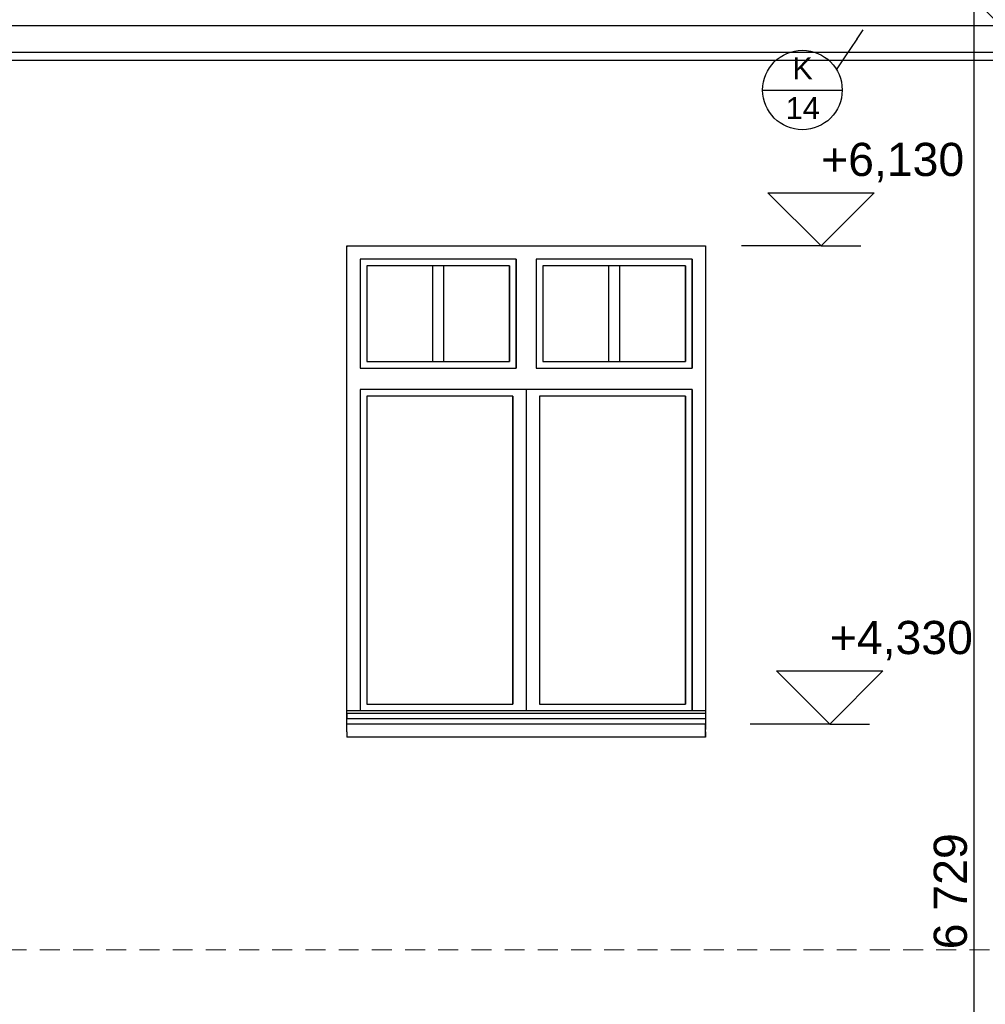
# Model space of a CAD drawing. Header units: millimetres. Extents: x -36478 to 31050, y -14815 to 11827.
# Tile 46 of 256: x -15729 to -12093, y 3275 to 6982. Entities that reach past the tile are written whole.
import ezdxf

# ---------------------------------------------------------------- set-up
doc = ezdxf.new("R2010")
doc.units = ezdxf.units.MM
doc.header["$MEASUREMENT"] = 0
doc.linetypes.add('Wipeout_Contour', pattern=[1000, 0, -1000])
doc.linetypes.add('Čárkovaná S', pattern=[125, 75, -50])
for name, color, linetype in [('2D prvky - obecné', 7, 'Continuous'), ('Nové_Konstrukce - krov', 7, 'Continuous'), ('Nové_Konstrukce - nosné', 7, 'Continuous'), ('Nové_Kóty - SP', 7, 'Continuous'), ('Nové_Popis', 7, 'Continuous'), ('Nové_Výplně - Povrchové', 7, 'Continuous')]:
    doc.layers.add(name, color=color, linetype=linetype)
doc.styles.add('GENEROVANÝ_STYL_1', font='txt')
doc.styles.add('GENEROVANÝ_STYL_2', font='txt')
doc.dimstyles.new('GENEROVANÝ_STYL__1', dxfattribs={"dimtxt": 125, "dimasz": 190, "dimexe": 0.18, "dimexo": 300, "dimgap": 0, "dimtad": 1, "dimdec": 0, "dimzin": 0, "dimdsep": 46, "dimtxsty": 'GENEROVANÝ_STYL_2', "dimblk": 'ARROWHEAD_6', "dimblk1": 'ARROWHEAD_6', "dimblk2": 'ARROWHEAD_6', "dimcen": 0.09, "dimclrd": 1, "dimclre": 1, "dimclrt": 1, "dimazin": 0, "dimtfac": 1, "dimtdec": 4, "dimtmove": 0, "dimatfit": 3, "dimfxl": 1, "dimtolj": 1, "dimtzin": 0, "dimarcsym": 0})

# ---------------------------------------------------------------- blocks, each defined once
blk = doc.blocks.new('Kóta_5_1', base_point=(-12711.7, 6130))
at = {"layer": 'Nové_Kóty - SP', "color": 1, "linetype": 'Continuous', "lineweight": 25}
for p, q in [((-12711.7, 6130), (-12911.7, 6330)), ((-12911.7, 6330), (-12511.7, 6330)), ((-12511.7, 6330), (-12711.7, 6130)), ((-12711.7, 6130), (-13011.7, 6130)), ((-12711.7, 6130), (-12561.7, 6130))]:
    blk.add_line(p, q, dxfattribs=at)
at = {"layer": 'Nové_Kóty - SP', "color": 1, "lineweight": 25, "insert": (-12711.7, 6370), "char_height": 125, "attachment_point": 7, "style": 'GENEROVANÝ_STYL_2'}
blk.add_mtext('\\A1;{\\pql;\\fArial|b0|i0|c0|p38;+6,130}', dxfattribs=at)
blk = doc.blocks.new('*D6289')
at = {"layer": 'Nové_Kóty - SP', "color": 1, "linetype": 'Continuous', "lineweight": 25}
for p, q in [((-11948, 6280), (-11748, 6080)), ((-11548, 6180), (-12035.5, 6180)), ((-11848, 331), (-11848, 6180)), ((-11948, 431), (-11748, 231)), ((-11548, 331), (-12035.5, 331))]:
    blk.add_line(p, q, dxfattribs=at)
at = {"layer": 'Nové_Kóty - SP', "color": 1, "lineweight": 25, "char_height": 125, "attachment_point": 7, "rotation": 90, "style": 'GENEROVANÝ_STYL_2'}
for s, insert in [('\\A1;{\\pql;\\fArial|b0|i0|c0|p38;5\xa0849}', (-11873, 3041.8)), ('\\A1;{\\pql;\\fArial|b0|i0|c0|p38;140}', (-11687.2, 360.6))]:
    blk.add_mtext(s, dxfattribs=dict(at, insert=insert))
blk = doc.blocks.new('ARROWHEAD_6')
at = {"color": 0, "linetype": 'Continuous', "lineweight": 0}
for p, q in [((-0.5, -0.5), (0.5, 0.5)), ((0, 0), (-1, 0))]:
    blk.add_line(p, q, dxfattribs=at)
blk = doc.blocks.new('Kóta_7_1', base_point=(-12679, 4330))
at = {"layer": 'Nové_Kóty - SP', "color": 1, "linetype": 'Continuous', "lineweight": 25}
for p, q in [((-12679, 4330), (-12879, 4530)), ((-12879, 4530), (-12479, 4530)), ((-12479, 4530), (-12679, 4330)), ((-12679, 4330), (-12979, 4330)), ((-12679, 4330), (-12529, 4330))]:
    blk.add_line(p, q, dxfattribs=at)
at = {"layer": 'Nové_Kóty - SP', "color": 1, "lineweight": 25, "insert": (-12679, 4570), "char_height": 125, "attachment_point": 7, "style": 'GENEROVANÝ_STYL_2'}
blk.add_mtext('\\A1;{\\pql;\\fArial|b0|i0|c0|p38;+4,330}', dxfattribs=at)
blk = doc.blocks.new('*D6337')
at = {"layer": 'Nové_Kóty - SP', "color": 1, "linetype": 'Continuous', "lineweight": 25}
for p, q in [((-12135.9, 7060), (-12135.9, 7210)), ((-12035.9, 6960), (-12235.9, 7160)), ((-11835.9, 7060), (-12323.4, 7060)), ((-12135.9, 331), (-12135.9, 7060)), ((-12235.9, 431), (-12035.9, 231)), ((-11835.9, 331), (-12323.4, 331))]:
    blk.add_line(p, q, dxfattribs=at)
at = {"layer": 'Nové_Kóty - SP', "color": 1, "lineweight": 25, "char_height": 125, "attachment_point": 7, "rotation": 90, "style": 'GENEROVANÝ_STYL_2'}
for s, insert in [('\\A1;{\\pql;\\fArial|b0|i0|c0|p38;6\xa0729}', (-12160.9, 3481.8)), ('\\A1;{\\pql;\\fArial|b0|i0|c0|p38;140}', (-11975.1, 360.6))]:
    blk.add_mtext(s, dxfattribs=dict(at, insert=insert))

msp = doc.modelspace()

# ---------------------------------------------------------------- linework, layer by layer
at = {"layer": '2D prvky - obecné', "color": 254, "linetype": 'Čárkovaná S', "lineweight": 13}
for p, q in [((-18902.6, 6830), (-9430.7, 6830)), ((-18527.8, 3480), (-9430.7, 3480))]:
    msp.add_line(p, q, dxfattribs=at)
at = {"layer": 'Nové_Konstrukce - nosné', "color": 1, "linetype": 'Continuous', "lineweight": 25}
msp.add_line((-18322.8, 6830), (-9602.4, 6830), dxfattribs=at)
at = {"layer": 'Nové_Popis', "color": 1, "linetype": 'Continuous', "lineweight": 25}
msp.add_line((-12931.8, 6717.1), (-12632.4, 6717.1), dxfattribs=at)

# ---------------------------------------------------------------- block references
at = {"layer": 'Nové_Kóty - SP', "color": 1, "linetype": 'Continuous', "lineweight": 25}
for name, p in [('Kóta_5_1', (-12711.7, 6130)), ('Kóta_7_1', (-12679, 4330))]:
    msp.add_blockref(name, p, dxfattribs=at)

# ---------------------------------------------------------------- texts
at = {"layer": 'Nové_Popis', "color": 1, "linetype": 'Continuous', "lineweight": 25, "char_height": 82.343, "attachment_point": 7, "style": 'GENEROVANÝ_STYL_1'}
for s, insert in [('\\A1;{\\pql;\\fArial|b0|i0|c238|p38;K}', (-12819.8, 6757.8)), ('\\A1;{\\pql;\\fArial|b0|i0|c238|p38;1\\fArial|b0|i0|c238|p38;4}', (-12844.6, 6608.1))]:
    msp.add_mtext(s, dxfattribs=dict(at, insert=insert))

# ---------------------------------------------------------------- dimensions: what is measured, and where the dimension line sits
at = {"layer": 'Nové_Kóty - SP', "color": 1, "linetype": 'Continuous', "lineweight": 25}
dim = msp.add_linear_dim(base=(-11848, 6180), p1=(-11807.6, 331), p2=(-11544.7, 6180), angle=90, dimstyle='GENEROVANÝ_STYL__1', dxfattribs=at)
dim.commit()
dim.dimension.update_dxf_attribs({"geometry": '*D6289', "text_midpoint": (-11935.5, 3256.5), "dimtype": 160, "text_rotation": 90})

# ---------------------------------------------------------------- wipeouts: each hides what was drawn before it
at = {"color": 254, "linetype": 'Wipeout_Contour', "lineweight": 0, "ltscale": 73971.667081}
msp.add_wipeout([(-17491.7, 6928.4), (-9900, 6928.4), (-9917.4, 6945.6), (-9926.2, 6978.4), (-17491.7, 6978.4)], dxfattribs=at).dxf.layer = 'Nové_Výplně - Povrchové'
at = {"color": 254, "linetype": 'Wipeout_Contour', "lineweight": 0, "ltscale": 60080.570662}
msp.add_wipeout([(-13859.7, 6080), (-13859.7, 5670), (-13784.7, 5670), (-13784.7, 6080)], dxfattribs=at).dxf.layer = 'Nové_Výplně - Povrchové'
at = {"color": 254, "linetype": 'Wipeout_Contour', "lineweight": 0, "ltscale": 60309.82208}
msp.add_wipeout([(-13884.8, 5695), (-13884.7, 5695), (-13884.7, 6055), (-13884.8, 6055)], dxfattribs=at).dxf.layer = 'Nové_Výplně - Povrchové'
at = {"color": 254, "linetype": 'Wipeout_Contour', "lineweight": 0, "ltscale": 57878.614636}
msp.add_wipeout([(-13222.3, 5695), (-13222.2, 5695), (-13222.2, 6055), (-13222.3, 6055)], dxfattribs=at).dxf.layer = 'Nové_Výplně - Povrchové'
at = {"color": 254, "linetype": 'Wipeout_Contour', "lineweight": 0, "ltscale": 59003.447007}
msp.add_wipeout([(-13872.3, 4405), (-13872.2, 4405), (-13872.2, 5565), (-13872.3, 5565)], dxfattribs=at).dxf.layer = 'Nové_Výplně - Povrchové'
at = {"color": 254, "linetype": 'Wipeout_Contour', "lineweight": 0, "ltscale": 56564.743665}
msp.add_wipeout([(-13222.3, 4405), (-13222.2, 4405), (-13222.2, 5565), (-13222.3, 5565)], dxfattribs=at).dxf.layer = 'Nové_Výplně - Povrchové'
at = {"color": 254, "linetype": 'Wipeout_Contour', "lineweight": 0, "ltscale": 57997.44597}
msp.add_wipeout([(-13147.2, 4380), (-14496.9, 4380), (-14496.9, 4370), (-13147.2, 4370)], dxfattribs=at).dxf.layer = 'Nové_Výplně - Povrchové'

# ---------------------------------------------------------------- next in the draw order: wipeouts: each hides what was drawn before it
at = {"color": 254, "linetype": 'Wipeout_Contour', "lineweight": 0, "ltscale": 97430.372128}
msp.add_wipeout([(-17491.7, 6891.8), (-9618.4, 6891.8), (-9618.4, 6895.6), (-9830.3, 6895.6), (-9880.6, 6909), (-9900, 6928.4), (-17491.7, 6928.4)], dxfattribs=at).dxf.layer = 'Nové_Výplně - Povrchové'
at = {"color": 254, "linetype": 'Wipeout_Contour', "lineweight": 0, "ltscale": 57978.720662}
msp.add_wipeout([(-13146.9, 4370), (-14496.9, 4370), (-14496.9, 4350), (-13146.9, 4350)], dxfattribs=at).dxf.layer = 'Nové_Výplně - Povrchové'

# ---------------------------------------------------------------- next in the draw order: wipeouts: each hides what was drawn before it
at = {"color": 254, "linetype": 'Wipeout_Contour', "lineweight": 0, "ltscale": 61253.581893}
msp.add_wipeout([(-17491.7, 6891.8), (-17491.7, 6878.4), (-9618.4, 6878.4), (-9618.4, 6891.8)], dxfattribs=at).dxf.layer = 'Nové_Výplně - Povrchové'
at = {"color": 254, "linetype": 'Wipeout_Contour', "lineweight": 0, "ltscale": 92666.756687}
msp.add_wipeout([(-14496.9, 6129.7), (-14496.9, 4380), (-14447.2, 4380), (-14447.2, 5590), (-14447.2, 5670), (-14447.2, 6080)], dxfattribs=at).dxf.layer = 'Nové_Výplně - Povrchové'
at = {"color": 254, "linetype": 'Wipeout_Contour', "lineweight": 0, "ltscale": 85494.362036}
msp.add_wipeout([(-13197.2, 4380), (-13147.2, 4380), (-13147.2, 6130), (-13197.2, 6080), (-13197.2, 5670), (-13197.2, 5590)], dxfattribs=at).dxf.layer = 'Nové_Výplně - Povrchové'
at = {"color": 254, "linetype": 'Wipeout_Contour', "lineweight": 0, "ltscale": 60519.385611}
msp.add_wipeout([(-14496.9, 4360), (-14496.9, 4330.3), (-14477.2, 4350), (-14496.9, 4350)], dxfattribs=at).dxf.layer = 'Nové_Výplně - Povrchové'
at = {"color": 254, "linetype": 'Wipeout_Contour', "lineweight": 0, "ltscale": 41557.81119}
msp.add_wipeout([(-13167.2, 4350), (-13147.2, 4330), (-13147.2, 4350)], dxfattribs=at).dxf.layer = 'Nové_Výplně - Povrchové'

# ---------------------------------------------------------------- next in the draw order: wipeouts: each hides what was drawn before it
at = {"color": 254, "linetype": 'Wipeout_Contour', "lineweight": 0, "ltscale": 73916.65574}
msp.add_wipeout([(-17491.7, 6959.5), (-17491.7, 6909.5), (-9881.1, 6909.5), (-9917.4, 6945.6), (-9921.1, 6959.5)], dxfattribs=at).dxf.layer = 'Nové_Výplně - Povrchové'
at = {"color": 254, "linetype": 'Wipeout_Contour', "lineweight": 0, "ltscale": 106390.11887}
msp.add_wipeout([(-13147.2, 6130), (-14496.9, 6130), (-14496.9, 6129.7), (-14447.2, 6080), (-13859.7, 6080), (-13784.7, 6080), (-13197.2, 6080)], dxfattribs=at).dxf.layer = 'Nové_Výplně - Povrchové'
at = {"color": 254, "linetype": 'Wipeout_Contour', "lineweight": 0, "ltscale": 89587.215765}
msp.add_wipeout([(-13197.2, 5590), (-13197.2, 5670), (-13784.7, 5670), (-13859.7, 5670), (-14447.2, 5670), (-14447.2, 5590)], dxfattribs=at).dxf.layer = 'Nové_Výplně - Povrchové'
at = {"color": 254, "linetype": 'Wipeout_Contour', "lineweight": 0, "ltscale": 73084.609141}
msp.add_wipeout([(-14496.9, 4330.3), (-14496.9, 4330), (-13147.2, 4330), (-13167.2, 4350), (-14477.2, 4350)], dxfattribs=at).dxf.layer = 'Nové_Výplně - Povrchové'

# ---------------------------------------------------------------- next in the draw order: linework, layer by layer
at = {"layer": 'Nové_Konstrukce - nosné', "color": 1, "linetype": 'Continuous', "lineweight": 25}
for p, q in [((-14496.9, 4370), (-14496.9, 4350)), ((-14496.9, 4350), (-14496.9, 4360))]:
    msp.add_line(p, q, dxfattribs=at)

# ---------------------------------------------------------------- next in the draw order: wipeouts: each hides what was drawn before it
at = {"color": 254, "linetype": 'Wipeout_Contour', "lineweight": 0, "ltscale": 97380.140957}
msp.add_wipeout([(-17491.7, 6872.9), (-9618.4, 6872.9), (-9618.4, 6895.6), (-9830.3, 6895.6), (-9880.6, 6909), (-9881.1, 6909.5), (-17491.7, 6909.5)], dxfattribs=at).dxf.layer = 'Nové_Výplně - Povrchové'
at = {"color": 254, "linetype": 'Wipeout_Contour', "lineweight": 0, "ltscale": 56720.480013}
msp.add_wipeout([(-13146.9, 6130), (-13147.2, 6130), (-13147.2, 4370), (-13146.9, 4370)], dxfattribs=at).dxf.layer = 'Nové_Výplně - Povrchové'
at = {"color": 254, "linetype": 'Wipeout_Contour', "lineweight": 0, "ltscale": 62342.123861}
msp.add_wipeout([(-14422.2, 6055), (-14447.2, 6080), (-14447.2, 5670), (-14422.2, 5695)], dxfattribs=at).dxf.layer = 'Nové_Výplně - Povrchové'
at = {"color": 254, "linetype": 'Wipeout_Contour', "lineweight": 0, "ltscale": 60264.275132}
msp.add_wipeout([(-13884.7, 6055), (-13884.7, 5695), (-13859.7, 5670), (-13859.7, 6080)], dxfattribs=at).dxf.layer = 'Nové_Výplně - Povrchové'
at = {"color": 254, "linetype": 'Wipeout_Contour', "lineweight": 0, "ltscale": 59896.079675}
msp.add_wipeout([(-13784.7, 6080), (-13784.7, 5670), (-13759.7, 5695), (-13759.7, 6055)], dxfattribs=at).dxf.layer = 'Nové_Výplně - Povrchové'
at = {"color": 254, "linetype": 'Wipeout_Contour', "lineweight": 0, "ltscale": 57833.438026}
msp.add_wipeout([(-13197.2, 6080), (-13222.2, 6055), (-13222.2, 5695), (-13197.2, 5670)], dxfattribs=at).dxf.layer = 'Nové_Výplně - Povrchové'
at = {"color": 254, "linetype": 'Wipeout_Contour', "lineweight": 0, "ltscale": 61126.148545}
msp.add_wipeout([(-14422.2, 5565), (-14447.2, 5590), (-14447.2, 4380), (-14422.2, 4405)], dxfattribs=at).dxf.layer = 'Nové_Výplně - Povrchové'
at = {"color": 254, "linetype": 'Wipeout_Contour', "lineweight": 0, "ltscale": 88085.558959}
msp.add_wipeout([(-13797.2, 5590), (-13822.2, 5590), (-13822.2, 4380), (-13797.2, 4380), (-13772.2, 4405), (-13772.2, 5565)], dxfattribs=at).dxf.layer = 'Nové_Výplně - Povrchové'
at = {"color": 254, "linetype": 'Wipeout_Contour', "lineweight": 0, "ltscale": 56519.775382}
msp.add_wipeout([(-13197.2, 5590), (-13222.2, 5565), (-13222.2, 4405), (-13197.2, 4380)], dxfattribs=at).dxf.layer = 'Nové_Výplně - Povrchové'
at = {"color": 254, "linetype": 'Wipeout_Contour', "lineweight": 0, "ltscale": 55348.365182}
msp.add_wipeout([(-13147.2, 4280), (-13146.9, 4280), (-13146.9, 4350), (-13147.2, 4350)], dxfattribs=at).dxf.layer = 'Nové_Výplně - Povrchové'

# ---------------------------------------------------------------- next in the draw order: linework, layer by layer
at = {"layer": 'Nové_Konstrukce - nosné', "color": 1, "linetype": 'Continuous', "lineweight": 25}
for p, q in [((-14496.9, 6130), (-13146.9, 6130)), ((-13147.2, 6130), (-13147.2, 4380)), ((-13147.2, 6130), (-13147.2, 4380)), ((-13146.9, 6130), (-13146.9, 4370)), ((-14447.2, 5670), (-13859.7, 5670)), ((-13147.2, 4380), (-13147.2, 4370)), ((-13146.9, 4350), (-14496.9, 4350)), ((-13147.2, 4350), (-13147.2, 4330)), ((-13147.2, 4350), (-13147.2, 4330)), ((-13146.9, 4370), (-13146.9, 4350)), ((-13147.2, 4330), (-14496.9, 4330))]:
    msp.add_line(p, q, dxfattribs=at)

# ---------------------------------------------------------------- next in the draw order: wipeouts: each hides what was drawn before it
at = {"color": 254, "linetype": 'Wipeout_Contour', "lineweight": 0, "ltscale": 77227.491932}
msp.add_wipeout([(-9921.1, 6959.5), (-19268.6, 6959.5), (-19253.9, 6909.5), (-9881.1, 6909.5), (-9917.4, 6945.6)], dxfattribs=at).dxf.layer = 'Nové_Výplně - Povrchové'
at = {"color": 254, "linetype": 'Wipeout_Contour', "lineweight": 0, "ltscale": 61217.87472}
msp.add_wipeout([(-9618.4, 6872.9), (-17491.7, 6872.9), (-17491.7, 6859.5), (-9618.4, 6859.5)], dxfattribs=at).dxf.layer = 'Nové_Výplně - Povrchové'
at = {"color": 254, "linetype": 'Wipeout_Contour', "lineweight": 0, "ltscale": 77272.611267}
msp.add_wipeout([(-13859.7, 6080), (-14447.2, 6080), (-14447.2, 6080), (-14422.2, 6055), (-13884.7, 6055)], dxfattribs=at).dxf.layer = 'Nové_Výplně - Povrchové'
at = {"color": 254, "linetype": 'Wipeout_Contour', "lineweight": 0, "ltscale": 74237.982016}
msp.add_wipeout([(-13784.7, 6080), (-13784.7, 6080), (-13759.7, 6055), (-13222.2, 6055), (-13197.2, 6080)], dxfattribs=at).dxf.layer = 'Nové_Výplně - Povrchové'
at = {"color": 254, "linetype": 'Wipeout_Contour', "lineweight": 0, "ltscale": 73461.895607}
msp.add_wipeout([(-13784.7, 5670), (-13784.7, 5670), (-13197.2, 5670), (-13222.2, 5695), (-13759.7, 5695)], dxfattribs=at).dxf.layer = 'Nové_Výplně - Povrchové'
at = {"color": 254, "linetype": 'Wipeout_Contour', "lineweight": 0, "ltscale": 88367.6174}
msp.add_wipeout([(-13847.2, 5590), (-13872.2, 5565), (-13872.2, 4405), (-13847.2, 4380), (-13822.2, 4380), (-13822.2, 5590)], dxfattribs=at).dxf.layer = 'Nové_Výplně - Povrchové'
at = {"color": 254, "linetype": 'Wipeout_Contour', "lineweight": 0, "ltscale": 58418.687731}
msp.add_wipeout([(-13197.2, 5590), (-13797.2, 5590), (-13772.2, 5565), (-13222.2, 5565)], dxfattribs=at).dxf.layer = 'Nové_Výplně - Povrchové'
at = {"color": 254, "linetype": 'Wipeout_Contour', "lineweight": 0, "ltscale": 56777.154034}
msp.add_wipeout([(-13772.2, 4405), (-13797.2, 4380), (-13197.2, 4380), (-13222.2, 4405)], dxfattribs=at).dxf.layer = 'Nové_Výplně - Povrchové'
at = {"color": 254, "linetype": 'Wipeout_Contour', "lineweight": 0, "ltscale": 115647.042536}
msp.add_wipeout([(-14496.9, 4300.1), (-14592.2, 4300.1), (-14592.2, 4155.5), (-13013.6, 4155.5), (-13013.6, 4300.1), (-13146.9, 4300.1), (-13146.9, 4280), (-14496.9, 4280)], dxfattribs=at).dxf.layer = 'Nové_Výplně - Povrchové'

# ---------------------------------------------------------------- next in the draw order: linework, layer by layer
at = {"layer": 'Nové_Konstrukce - krov', "color": 1, "linetype": 'Continuous', "lineweight": 25}
for p in [(-19268.6, 6959.5), (-17491.7, 6959.5)]:
    msp.add_line(p, (-9921.1, 6959.5), dxfattribs=at)
at = {"layer": 'Nové_Konstrukce - nosné', "color": 1, "linetype": 'Continuous', "lineweight": 25}
for p, q in [((-14447.2, 6080), (-14447.2, 5670)), ((-13859.7, 6080), (-14447.2, 6080)), ((-13859.7, 6080), (-13859.7, 5670)), ((-13859.7, 5670), (-13859.7, 6080)), ((-13784.7, 6080), (-13784.7, 5670)), ((-13197.2, 6080), (-13784.7, 6080)), ((-13197.2, 6080), (-13197.2, 5670)), ((-13197.2, 5670), (-13197.2, 6080)), ((-13784.7, 5670), (-13197.2, 5670)), ((-13822.2, 5590), (-13822.2, 4380)), ((-13197.2, 4380), (-13197.2, 5590)), ((-13197.2, 5590), (-13197.2, 4380)), ((-13146.9, 4280), (-14496.9, 4280))]:
    msp.add_line(p, q, dxfattribs=at)

# ---------------------------------------------------------------- next in the draw order: wipeouts: each hides what was drawn before it
at = {"color": 254, "linetype": 'Wipeout_Contour', "lineweight": 0, "ltscale": 100641.68857}
msp.add_wipeout([(-19253.9, 6909.5), (-19213.5, 6872.9), (-9618.4, 6872.9), (-9618.4, 6895.6), (-9830.3, 6895.6), (-9880.6, 6909), (-9881.1, 6909.5)], dxfattribs=at).dxf.layer = 'Nové_Výplně - Povrchové'
at = {"color": 254, "linetype": 'Wipeout_Contour', "lineweight": 0, "ltscale": 61835.279876}
msp.add_wipeout([(-14422.2, 6055), (-14422.2, 5695), (-14173.5, 5695), (-14173.5, 6055)], dxfattribs=at).dxf.layer = 'Nové_Výplně - Povrchové'
at = {"color": 254, "linetype": 'Wipeout_Contour', "lineweight": 0, "ltscale": 60768.63855}
msp.add_wipeout([(-13884.8, 6055), (-14133.5, 6055), (-14133.5, 5695), (-13884.8, 5695)], dxfattribs=at).dxf.layer = 'Nové_Výplně - Povrchové'
at = {"color": 254, "linetype": 'Wipeout_Contour', "lineweight": 0, "ltscale": 59392.81521}
msp.add_wipeout([(-13759.7, 6055), (-13759.7, 5695), (-13511, 5695), (-13511, 6055)], dxfattribs=at).dxf.layer = 'Nové_Výplně - Povrchové'
at = {"color": 254, "linetype": 'Wipeout_Contour', "lineweight": 0, "ltscale": 58333.979478}
msp.add_wipeout([(-13222.3, 6055), (-13471, 6055), (-13471, 5695), (-13222.3, 5695)], dxfattribs=at).dxf.layer = 'Nové_Výplně - Povrchové'
at = {"color": 254, "linetype": 'Wipeout_Contour', "lineweight": 0, "ltscale": 76320.124035}
msp.add_wipeout([(-14447.2, 5590), (-14447.2, 5590), (-14422.2, 5565), (-13872.2, 5565), (-13847.2, 5590)], dxfattribs=at).dxf.layer = 'Nové_Výplně - Povrchové'
at = {"color": 254, "linetype": 'Wipeout_Contour', "lineweight": 0, "ltscale": 57596.065669}
msp.add_wipeout([(-13772.2, 5565), (-13772.2, 4405), (-13222.3, 4405), (-13222.3, 5565)], dxfattribs=at).dxf.layer = 'Nové_Výplně - Povrchové'
at = {"color": 254, "linetype": 'Wipeout_Contour', "lineweight": 0, "ltscale": 74350.746845}
msp.add_wipeout([(-14447.2, 4380), (-14447.2, 4380), (-13847.2, 4380), (-13872.2, 4405), (-14422.2, 4405)], dxfattribs=at).dxf.layer = 'Nové_Výplně - Povrchové'
at = {"color": 254, "linetype": 'Wipeout_Contour', "lineweight": 0, "ltscale": 60672.968406}
msp.add_wipeout([(-14592.2, 4300.1), (-14496.9, 4300.1), (-14496.9, 4309.6), (-14592.2, 4309.6)], dxfattribs=at).dxf.layer = 'Nové_Výplně - Povrchové'
at = {"color": 254, "linetype": 'Wipeout_Contour', "lineweight": 0, "ltscale": 55081.828837}
msp.add_wipeout([(-13146.9, 4309.6), (-13146.9, 4300.1), (-13013.6, 4300.1), (-13013.6, 4309.6)], dxfattribs=at).dxf.layer = 'Nové_Výplně - Povrchové'

# ---------------------------------------------------------------- next in the draw order: linework, layer by layer
at = {"layer": 'Nové_Konstrukce - nosné', "color": 1, "linetype": 'Continuous', "lineweight": 25}
for p, q in [((-14496.9, 4309.6), (-14496.9, 6130)), ((-14422.2, 6055), (-14422.2, 5695)), ((-13884.8, 6055), (-13884.8, 5695)), ((-13884.7, 5695), (-13884.7, 6055)), ((-13759.7, 6055), (-13759.7, 5695)), ((-13222.3, 6055), (-13222.3, 5695)), ((-13222.2, 5695), (-13222.2, 6055)), ((-14447.2, 5590), (-14447.2, 4380)), ((-13197.2, 5590), (-14447.2, 5590)), ((-13772.2, 5565), (-13772.2, 4405)), ((-13222.2, 5565), (-13772.2, 5565)), ((-13222.3, 5565), (-13222.3, 4405)), ((-13222.2, 4405), (-13222.2, 5565)), ((-13147.2, 4380), (-14496.9, 4380)), ((-13772.2, 4405), (-13222.2, 4405)), ((-13146.9, 4370), (-14496.9, 4370)), ((-13146.9, 4350), (-13146.9, 4309.6)), ((-14496.9, 4300.1), (-14496.9, 4309.6)), ((-13147.2, 4280), (-13147.2, 4330)), ((-13146.9, 4300.1), (-13146.9, 4309.6)), ((-14496.9, 4300.1), (-14496.9, 4280)), ((-13146.9, 4300.1), (-13146.9, 4280))]:
    msp.add_line(p, q, dxfattribs=at)

# ---------------------------------------------------------------- next in the draw order: wipeouts: each hides what was drawn before it
at = {"color": 254, "linetype": 'Wipeout_Contour', "lineweight": 0, "ltscale": 84873.564649}
msp.add_wipeout([(-19247.5, 6859.5), (-9618.4, 6859.5), (-9618.4, 6872.9), (-19213.5, 6872.9), (-19206.9, 6871.3)], dxfattribs=at).dxf.layer = 'Nové_Výplně - Povrchové'
at = {"color": 254, "linetype": 'Wipeout_Contour', "lineweight": 0, "ltscale": 61301.27806}
msp.add_wipeout([(-14133.5, 5695), (-14133.5, 6055), (-14173.5, 6055), (-14173.5, 5695)], dxfattribs=at).dxf.layer = 'Nové_Výplně - Povrchové'
at = {"color": 254, "linetype": 'Wipeout_Contour', "lineweight": 0, "ltscale": 58862.626514}
msp.add_wipeout([(-13471, 5695), (-13471, 6055), (-13511, 6055), (-13511, 5695)], dxfattribs=at).dxf.layer = 'Nové_Výplně - Povrchové'
at = {"color": 254, "linetype": 'Wipeout_Contour', "lineweight": 0, "ltscale": 60040.39482}
msp.add_wipeout([(-14422.2, 5565), (-14422.2, 4405), (-13872.3, 4405), (-13872.3, 5565)], dxfattribs=at).dxf.layer = 'Nové_Výplně - Povrchové'

# ---------------------------------------------------------------- next in the draw order: linework, layer by layer
at = {"layer": 'Nové_Konstrukce - krov', "color": 1, "linetype": 'Continuous', "lineweight": 25}
for p, q in [((-19247.5, 6859.5), (-9618.4, 6859.5)), ((-17491.7, 6859.5), (-9983.5, 6859.5))]:
    msp.add_line(p, q, dxfattribs=at)
at = {"layer": 'Nové_Konstrukce - nosné', "color": 1, "linetype": 'Continuous', "lineweight": 25}
for p, q in [((-13884.7, 6055), (-14422.2, 6055)), ((-14173.5, 5695), (-14173.5, 6055)), ((-14133.5, 6055), (-14133.5, 5695)), ((-13222.2, 6055), (-13759.7, 6055)), ((-13511, 5695), (-13511, 6055)), ((-13471, 6055), (-13471, 5695)), ((-14422.2, 5695), (-13884.7, 5695)), ((-13759.7, 5695), (-13222.2, 5695)), ((-14422.2, 5565), (-14422.2, 4405)), ((-13872.2, 5565), (-14422.2, 5565)), ((-13872.3, 5565), (-13872.3, 4405)), ((-13872.2, 4405), (-13872.2, 5565)), ((-14422.2, 4405), (-13872.2, 4405))]:
    msp.add_line(p, q, dxfattribs=at)
at = {"layer": 'Nové_Popis', "color": 1, "linetype": 'Continuous', "lineweight": 25}
msp.add_line((-12653.2, 6793.2), (-12553.8, 6943.3), dxfattribs=at)
msp.add_circle((-12782.1, 6717.1), 149.7, dxfattribs=at)

# ---------------------------------------------------------------- next in the draw order: dimensions: what is measured, and where the dimension line sits
at = {"layer": 'Nové_Kóty - SP', "color": 1, "linetype": 'Continuous', "lineweight": 25}
dim = msp.add_linear_dim(base=(-12135.9, 7060), p1=(-11807.6, 331), p2=(-9919.1, 7060), angle=90, dimstyle='GENEROVANÝ_STYL__1', dxfattribs=at)
dim.commit()
dim.dimension.update_dxf_attribs({"geometry": '*D6337', "text_midpoint": (-12223.4, 3696.5), "dimtype": 160, "text_rotation": 90})

doc.saveas('drawing.dxf')
